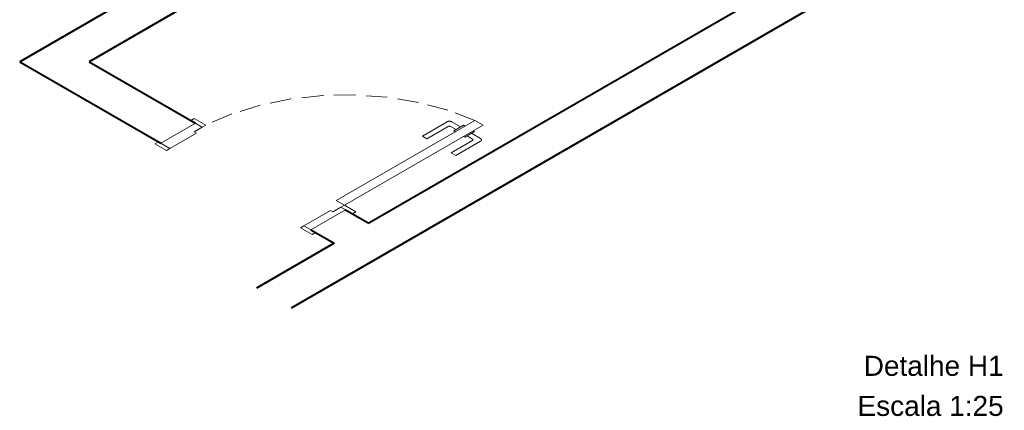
# Model space of a CAD drawing. Header units: millimetres. Extents: x -1906.6 to -1891.9, y -4206.1 to -4183.
# Tile 1 of 3: x -1906.6 to -1891.9, y -4206.1 to -4200.2. Entities that reach past the tile are written whole.
import ezdxf

# ---------------------------------------------------------------- set-up
doc = ezdxf.new("R2010")
doc.units = ezdxf.units.MM
doc.header["$MEASUREMENT"] = 0
doc.linetypes.add('HIDDEN2', pattern=[0.47625, 0.3175, -0.15875])
for name, color, linetype, lineweight in [('DI-Títulos', 3, 'Continuous', 5), ('MB_ALVENARIA', 7, 'Continuous', 40), ('MB_ESQUADRIA', 7, 'Continuous', 5)]:
    doc.layers.add(name, color=color, linetype=linetype, lineweight=lineweight)
doc.styles.add('Arial', font='arial.ttf')

msp = doc.modelspace()

# ---------------------------------------------------------------- linework, layer by layer
at = {"layer": 'MB_ALVENARIA'}
for p, q in [((-1891.8766, -4198.3566), (-1902.5659, -4204.528)), ((-1901.9225, -4203.5566), (-1903.0855, -4204.228))]:
    msp.add_line(p, q, dxfattribs=at)
for points in [[(-1897.627, -4195.6366), (-1906.6337, -4200.8366)], [(-1897.1074, -4195.9366), (-1905.5945, -4200.8366)], [(-1892.9159, -4198.3566), (-1901.4029, -4203.2566)], [(-1906.6337, -4200.8366), (-1904.5206, -4202.0566)], [(-1905.5945, -4200.8366), (-1904.001, -4201.7566)], [(-1901.7493, -4203.0566), (-1901.4029, -4203.2566)], [(-1902.2689, -4203.3566), (-1901.9225, -4203.5566)]]:
    msp.add_lwpolyline(points, dxfattribs=at)
at = {"layer": 'MB_ESQUADRIA'}
for p, q in [((-1903.8972, -4201.8167), (-1903.9838, -4201.7666)), ((-1903.8972, -4201.8167), (-1903.9838, -4201.7666)), ((-1900.2283, -4201.7368), (-1900.5988, -4201.9509)), ((-1900.2283, -4201.7368), (-1900.5988, -4201.9509)), ((-1900.0251, -4201.814), (-1900.159, -4201.7368)), ((-1900.0251, -4201.814), (-1900.159, -4201.7368)), ((-1903.9838, -4201.9067), (-1904.3824, -4202.1365)), ((-1903.9838, -4201.9067), (-1904.3824, -4202.1365)), ((-1904.0185, -4201.8867), (-1903.8972, -4201.8166)), ((-1904.0185, -4201.8867), (-1903.8972, -4201.8166)), ((-1904.0185, -4201.8867), (-1903.9839, -4201.9067)), ((-1904.0185, -4201.8867), (-1903.9839, -4201.9067)), ((-1900.5295, -4201.9909), (-1900.2109, -4201.8068)), ((-1900.5295, -4201.9909), (-1900.2109, -4201.8068)), ((-1900.1763, -4201.8068), (-1900.0944, -4201.854)), ((-1900.1763, -4201.8068), (-1900.0944, -4201.854)), ((-1899.9816, -4201.7889), (-1900.1292, -4201.8742)), ((-1899.9816, -4201.7889), (-1900.1292, -4201.8742)), ((-1900.1292, -4201.8742), (-1900.1072, -4201.8869)), ((-1900.1292, -4201.8742), (-1900.1072, -4201.8869)), ((-1899.9596, -4201.8016), (-1899.9816, -4201.7889)), ((-1899.9596, -4201.8016), (-1899.9816, -4201.7889)), ((-1899.8163, -4201.8842), (-1899.9639, -4201.9695)), ((-1899.8163, -4201.8842), (-1899.9639, -4201.9695)), ((-1899.8598, -4201.9093), (-1899.7259, -4201.9866)), ((-1899.8598, -4201.9093), (-1899.7259, -4201.9866)), ((-1899.8383, -4201.8715), (-1899.8163, -4201.8842)), ((-1899.8383, -4201.8715), (-1899.8163, -4201.8842)), ((-1904.3824, -4202.1365), (-1904.5037, -4202.0665)), ((-1904.3824, -4202.1365), (-1904.5037, -4202.0665)), ((-1900.5988, -4201.9509), (-1900.5295, -4201.9909)), ((-1900.5988, -4201.9509), (-1900.5295, -4201.9909)), ((-1900.1656, -4202.2007), (-1899.8471, -4202.0166)), ((-1900.1656, -4202.2007), (-1899.8471, -4202.0166)), ((-1899.7259, -4202.0266), (-1900.0963, -4202.2407)), ((-1899.7259, -4202.0266), (-1900.0963, -4202.2407)), ((-1899.9639, -4201.9695), (-1899.9859, -4201.9568)), ((-1899.9639, -4201.9695), (-1899.9859, -4201.9568)), ((-1899.8471, -4201.9966), (-1899.9291, -4201.9494)), ((-1899.8471, -4201.9966), (-1899.9291, -4201.9494)), ((-1900.0963, -4202.2407), (-1900.1656, -4202.2007)), ((-1900.0963, -4202.2407), (-1900.1656, -4202.2007)), ((-1901.9746, -4203.0666), (-1902.3727, -4203.2967)), ((-1901.9746, -4203.0666), (-1902.3727, -4203.2967)), ((-1901.9746, -4203.0666), (-1902.3727, -4203.2967)), ((-1901.9746, -4203.0666), (-1902.3727, -4203.2967)), ((-1901.9399, -4203.0866), (-1901.9746, -4203.0666)), ((-1901.9399, -4203.0866), (-1901.9746, -4203.0666)), ((-1901.9399, -4203.0866), (-1901.9746, -4203.0666)), ((-1901.9399, -4203.0866), (-1901.9746, -4203.0666)), ((-1901.9399, -4203.0866), (-1901.8187, -4203.0166)), ((-1901.9399, -4203.0866), (-1901.8187, -4203.0166)), ((-1901.9399, -4203.0866), (-1901.8187, -4203.0166)), ((-1901.9399, -4203.0866), (-1901.8187, -4203.0166)), ((-1901.8187, -4203.0165), (-1901.732, -4203.0666)), ((-1901.8187, -4203.0165), (-1901.732, -4203.0666)), ((-1901.8187, -4203.0165), (-1901.732, -4203.0666)), ((-1901.8187, -4203.0165), (-1901.732, -4203.0666)), ((-1902.3727, -4203.2967), (-1902.2515, -4203.3667)), ((-1902.3727, -4203.2967), (-1902.2515, -4203.3667)), ((-1902.3727, -4203.2967), (-1902.2515, -4203.3667)), ((-1902.3727, -4203.2967), (-1902.2515, -4203.3667))]:
    msp.add_line(p, q, dxfattribs=at)
at = {"layer": 'MB_ESQUADRIA', "linetype": 'HIDDEN2'}
msp.add_lwpolyline([(-1899.8097, -4201.7165), (-1900.2154, -4201.5624), (-1900.6571, -4201.4459), (-1901.1243, -4201.3695), (-1901.6063, -4201.3352), (-1902.0917, -4201.3436), (-1902.5691, -4201.3947), (-1903.0276, -4201.4871), (-1903.4563, -4201.6188), (-1903.8452, -4201.7867)], dxfattribs=at)
msp.add_lwpolyline([(-1899.8097, -4201.7165), (-1900.2154, -4201.5624), (-1900.6571, -4201.4459), (-1901.1243, -4201.3695), (-1901.6063, -4201.3352), (-1902.0917, -4201.3436), (-1902.5691, -4201.3947), (-1903.0276, -4201.4871), (-1903.4563, -4201.6188), (-1903.8452, -4201.7867)], dxfattribs=at)
at = {"layer": 'MB_ESQUADRIA'}
for points in [[(-1904.001, -4201.7566), (-1904.5206, -4202.0566)], [(-1903.9839, -4201.7667), (-1904.0704, -4201.7167), (-1904.0184, -4201.6867), (-1903.8452, -4201.7867), (-1903.8972, -4201.8167), (-1903.8972, -4201.8166)], [(-1903.9839, -4201.7667), (-1904.0704, -4201.7167), (-1904.0184, -4201.6867), (-1903.8452, -4201.7867), (-1903.8972, -4201.8167), (-1903.8972, -4201.8166)], [(-1899.8097, -4201.7165), (-1901.888, -4202.9166), (-1901.7668, -4202.9865), (-1899.6884, -4201.7865), (-1899.8097, -4201.7165)], [(-1900.159, -4201.7368), (-1900.1622, -4201.7351), (-1900.1656, -4201.7336), (-1900.1692, -4201.7323), (-1900.173, -4201.7311), (-1900.1769, -4201.7302), (-1900.181, -4201.7294), (-1900.1852, -4201.7289), (-1900.1894, -4201.7286), (-1900.1937, -4201.7285), (-1900.198, -4201.7286), (-1900.2022, -4201.7289), (-1900.2064, -4201.7295), (-1900.2105, -4201.7302), (-1900.2144, -4201.7311), (-1900.2182, -4201.7323), (-1900.2218, -4201.7336), (-1900.2252, -4201.7351), (-1900.2283, -4201.7368)], [(-1900.159, -4201.7368), (-1900.1622, -4201.7351), (-1900.1656, -4201.7336), (-1900.1692, -4201.7323), (-1900.173, -4201.7311), (-1900.1769, -4201.7302), (-1900.181, -4201.7294), (-1900.1852, -4201.7289), (-1900.1894, -4201.7286), (-1900.1937, -4201.7285), (-1900.198, -4201.7286), (-1900.2022, -4201.7289), (-1900.2064, -4201.7295), (-1900.2105, -4201.7302), (-1900.2144, -4201.7311), (-1900.2182, -4201.7323), (-1900.2218, -4201.7336), (-1900.2252, -4201.7351), (-1900.2283, -4201.7368)], [(-1900.1763, -4201.8068), (-1900.1779, -4201.8059), (-1900.1796, -4201.8052), (-1900.1814, -4201.8045), (-1900.1833, -4201.804), (-1900.1852, -4201.8035), (-1900.1873, -4201.8031), (-1900.1894, -4201.8028), (-1900.1915, -4201.8027), (-1900.1936, -4201.8026), (-1900.1958, -4201.8027), (-1900.1979, -4201.8028), (-1900.2, -4201.8031), (-1900.202, -4201.8035), (-1900.204, -4201.804), (-1900.2059, -4201.8045), (-1900.2077, -4201.8052), (-1900.2094, -4201.8059), (-1900.2109, -4201.8068)], [(-1900.1763, -4201.8068), (-1900.1779, -4201.8059), (-1900.1796, -4201.8052), (-1900.1814, -4201.8045), (-1900.1833, -4201.804), (-1900.1852, -4201.8035), (-1900.1873, -4201.8031), (-1900.1894, -4201.8028), (-1900.1915, -4201.8027), (-1900.1936, -4201.8026), (-1900.1958, -4201.8027), (-1900.1979, -4201.8028), (-1900.2, -4201.8031), (-1900.202, -4201.8035), (-1900.204, -4201.804), (-1900.2059, -4201.8045), (-1900.2077, -4201.8052), (-1900.2094, -4201.8059), (-1900.2109, -4201.8068)], [(-1904.3824, -4202.1365), (-1904.4344, -4202.1665), (-1904.6076, -4202.0665), (-1904.5556, -4202.0365), (-1904.5037, -4202.0665)], [(-1904.3824, -4202.1365), (-1904.4344, -4202.1665), (-1904.6076, -4202.0665), (-1904.5556, -4202.0365), (-1904.5037, -4202.0665)], [(-1899.8471, -4202.0166), (-1899.8444, -4202.0147), (-1899.8422, -4202.0126), (-1899.8408, -4202.0103), (-1899.84, -4202.0078), (-1899.84, -4202.0054), (-1899.8408, -4202.0029), (-1899.8422, -4202.0006), (-1899.8444, -4201.9985), (-1899.8471, -4201.9966)], [(-1899.8471, -4202.0166), (-1899.8444, -4202.0147), (-1899.8422, -4202.0126), (-1899.8408, -4202.0103), (-1899.84, -4202.0078), (-1899.84, -4202.0054), (-1899.8408, -4202.0029), (-1899.8422, -4202.0006), (-1899.8444, -4201.9985), (-1899.8471, -4201.9966)], [(-1899.7259, -4202.0266), (-1899.723, -4202.0247), (-1899.7204, -4202.0228), (-1899.7181, -4202.0207), (-1899.7161, -4202.0185), (-1899.7145, -4202.0162), (-1899.7132, -4202.0139), (-1899.7123, -4202.0115), (-1899.7117, -4202.009), (-1899.7115, -4202.0066), (-1899.7117, -4202.0041), (-1899.7123, -4202.0017), (-1899.7132, -4201.9992), (-1899.7145, -4201.9969), (-1899.7161, -4201.9946), (-1899.7181, -4201.9924), (-1899.7204, -4201.9903), (-1899.723, -4201.9884), (-1899.7259, -4201.9866)], [(-1899.7259, -4202.0266), (-1899.723, -4202.0247), (-1899.7204, -4202.0228), (-1899.7181, -4202.0207), (-1899.7161, -4202.0185), (-1899.7145, -4202.0162), (-1899.7132, -4202.0139), (-1899.7123, -4202.0115), (-1899.7117, -4202.009), (-1899.7115, -4202.0066), (-1899.7117, -4202.0041), (-1899.7123, -4202.0017), (-1899.7132, -4201.9992), (-1899.7145, -4201.9969), (-1899.7161, -4201.9946), (-1899.7181, -4201.9924), (-1899.7204, -4201.9903), (-1899.723, -4201.9884), (-1899.7259, -4201.9866)], [(-1902.2689, -4203.3566), (-1902.2689, -4203.3566), (-1901.7493, -4203.0566)], [(-1901.7321, -4203.0666), (-1901.6455, -4203.1165), (-1901.5936, -4203.0865), (-1901.7668, -4202.9865), (-1901.8187, -4203.0165), (-1901.8187, -4203.0166)], [(-1901.7321, -4203.0666), (-1901.6455, -4203.1165), (-1901.5936, -4203.0865), (-1901.7668, -4202.9865), (-1901.8187, -4203.0165), (-1901.8187, -4203.0166)], [(-1901.7321, -4203.0666), (-1901.6455, -4203.1165), (-1901.5936, -4203.0865), (-1901.7668, -4202.9865), (-1901.8187, -4203.0165), (-1901.8187, -4203.0166)], [(-1901.7321, -4203.0666), (-1901.6455, -4203.1165), (-1901.5936, -4203.0865), (-1901.7668, -4202.9865), (-1901.8187, -4203.0165), (-1901.8187, -4203.0166)], [(-1902.3727, -4203.2967), (-1902.4247, -4203.3267), (-1902.2515, -4203.4267), (-1902.1995, -4203.3967), (-1902.2515, -4203.3667)], [(-1902.3727, -4203.2967), (-1902.4247, -4203.3267), (-1902.2515, -4203.4267), (-1902.1995, -4203.3967), (-1902.2515, -4203.3667)], [(-1902.3727, -4203.2967), (-1902.4247, -4203.3267), (-1902.2515, -4203.4267), (-1902.1995, -4203.3967), (-1902.2515, -4203.3667)], [(-1902.3727, -4203.2967), (-1902.4247, -4203.3267), (-1902.2515, -4203.4267), (-1902.1995, -4203.3967), (-1902.2515, -4203.3667)]]:
    msp.add_lwpolyline(points, dxfattribs=at)

# ---------------------------------------------------------------- texts
at = {"layer": 'DI-Títulos', "char_height": 0.3, "attachment_point": 9, "line_spacing_factor": 0.6, "style": 'Arial'}
for s, insert, width in [('Detalhe H1', (-1891.8867, -4205.5452), 4.202461), ('Escala 1:25', (-1891.8867, -4206.1452), 4.389492)]:
    msp.add_mtext(s, dxfattribs=dict(at, insert=insert, width=width))

doc.saveas('drawing.dxf')
